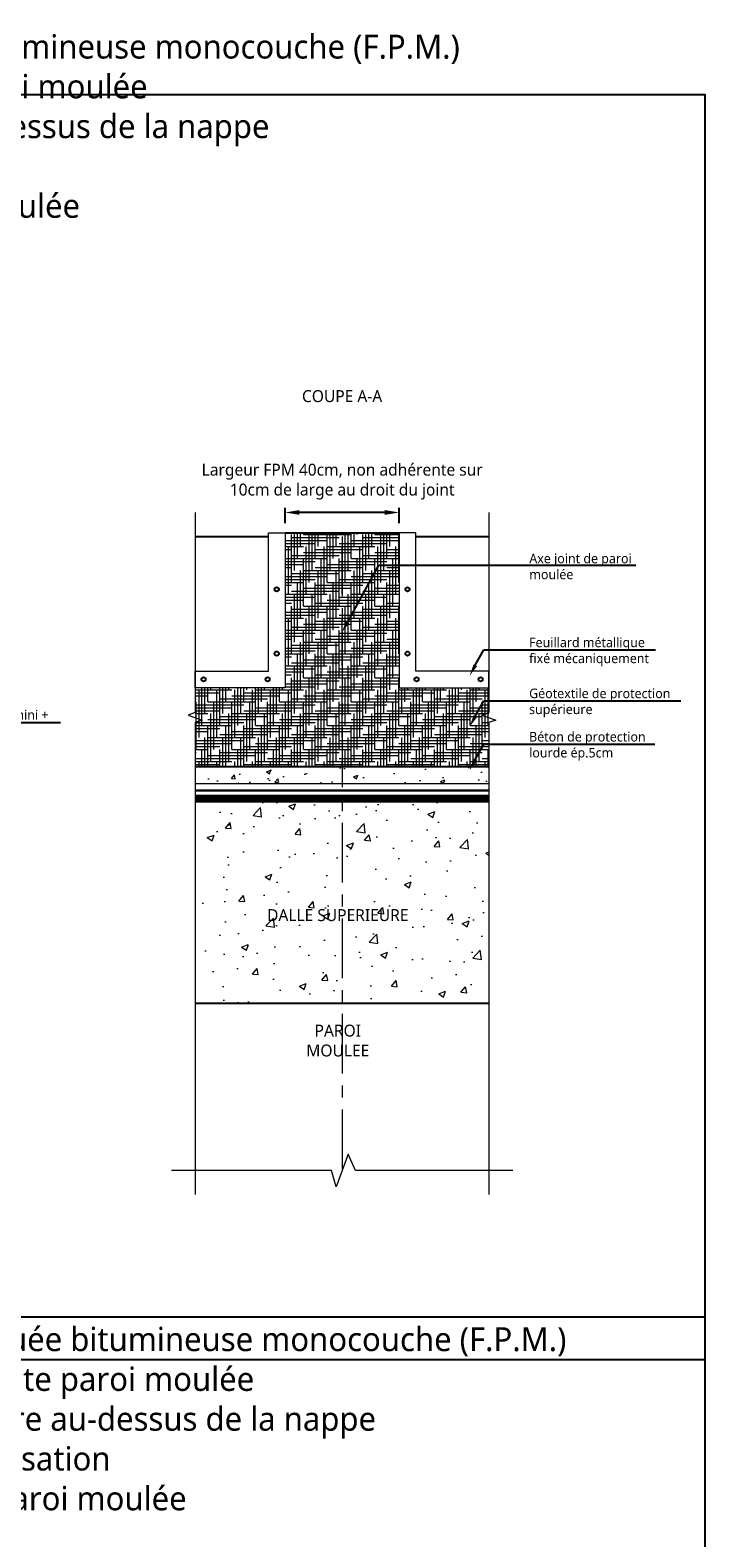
# Model space of a CAD drawing. Header units: millimetres. Extents: x -3314 to 21255525, y -15000 to 1735000.
# Tile 59 of 109: x 23503 to 23644, y 8834 to 9150. Entities that reach past the tile are written whole.
import ezdxf
from ezdxf import colors
from ezdxf.entities.mleader import LeaderData, LeaderLine
from ezdxf.math import Vec2, Vec3

# ---------------------------------------------------------------- set-up
doc = ezdxf.new("R2010")
doc.units = ezdxf.units.MM
doc.linetypes.add('AXES', pattern=[2, 1.25, -0.25, 0.25, -0.25])
doc.linetypes.add('CONTINU', pattern=[0])
for name, color, linetype, lineweight in [('Dessin_AXE', 8, 'Continuous', 5), ('Dessin_HACHURES', 253, 'Continuous', 9), ('SYSTEME_FPM_Enduit EIF', 6, 'Continuous', 9), ("SYSTEME_FPM_Feuille Bitume + enduit d'imperméabilisation", 4, 'Continuous', 9), ('SYSTEME_FPM_GEOTEXTILE de protection', 3, 'ISOLATION', 5), ('SYSTEME_S.E.L', 30, 'Continuous', 9)]:
    doc.layers.add(name, color=color, linetype=linetype, lineweight=lineweight)
for name, color, linetype in [('Dessin_CONTOURS BETON', 7, 'Continuous'), ('Dessin_COTATIONS', 7, 'Continuous'), ('Dessin_TEXTES', 7, 'CONTINU'), ('Matériel_Feuillard-Solin', 40, 'Continuous')]:
    doc.layers.add(name, color=color, linetype=linetype)
doc.layers.add('GEN-_-FMULT', color=210, linetype='Continuous', plot=False)
doc.styles.add('Arial', font='segoeui.ttf')
doc.styles.add('txt-moyen', font='segoeui.ttf')
doc.linetypes.add('ISOLATION', pattern='A,0.0001,-0.1,[134,ltypeshp.shx,S=0.1,R=0,X=-0.1,Y=0],-0.2,[134,ltypeshp.shx,S=0.1,R=180,X=0.1,Y=0],-0.1', length=0.4001)
doc.dimstyles.new('1000F2', dxfattribs={"dimscale": 10, "dimtxt": 0.25, "dimasz": 0.3, "dimexe": 0.2, "dimexo": 0, "dimgap": 0.1, "dimtad": 1, "dimzin": 0, "dimdsep": 46, "dimtxsty": 'txt-moyen', "dimcen": 0.1, "dimclrd": 256, "dimclre": 256, "dimclrt": 256, "dimazin": 0, "dimtfac": 1, "dimtmove": 2, "dimatfit": 3, "dimfxl": 1, "dimtolj": 1, "dimtzin": 0, "dimlwd": -1, "dimlwe": -1, "dimarcsym": 0})

# ---------------------------------------------------------------- blocks, each defined once
blk = doc.blocks.new('*D129')
at = {"layer": 'Defpoints', "color": 0, "transparency": 16777216}
for p in [(23556.24, 9048.95), (23556.24, 9044.71), (23580.15, 9044.71)]:
    blk.add_point(p, dxfattribs=at)
at = {"layer": 'Dessin_COTATIONS', "transparency": 16777216}
for p, q in [((23556.24, 9046.71), (23556.24, 9049.95)), ((23577.15, 9048.95), (23559.24, 9048.95)), ((23580.15, 9046.71), (23580.15, 9049.95))]:
    blk.add_line(p, q, dxfattribs=at)
for points in [[(23559.24, 9049.45), (23559.24, 9048.45), (23556.24, 9048.95)], [(23577.15, 9048.45), (23577.15, 9049.45), (23580.15, 9048.95)]]:
    blk.add_solid(points, dxfattribs=at)
at = {"layer": 'Dessin_COTATIONS', "transparency": 16777216, "insert": (23568.21, 9055.41), "char_height": 2.5, "attachment_point": 5, "style": 'txt-moyen'}
blk.add_mtext('\\A1;Largeur FPM 40cm, non adhérente sur \\P10cm de large au droit du joint ', dxfattribs=at)

msp = doc.modelspace()

# ---------------------------------------------------------------- hatches: boundary and pattern name
at = {"layer": 'Dessin_HACHURES'}
h = msp.add_hatch(dxfattribs=at)
h.set_pattern_fill('AR-CONC', color=256, scale=0.05)
h.set_pattern_definition([(50, (26722.8645, 4786.567), (9.109233, -0.796954), [0.9525, -10.4775]), (355, (26722.8645, 4786.567), (-1.762171, 9.552842), [0.762, -8.38203]), (100.45144, (26723.624, 4786.501), (7.347062, 8.755888), [0.8095, -8.904512]), (46.1842, (26722.864, 4789.107), (13.553952, -2.102116), [1.42875, -15.71625]), (96.63556, (26723.994, 4788.932), (11.870207, 12.371306), [1.21425, -13.35678]), (351.18415, (26722.864, 4789.107), (11.870207, 12.371306), [1.143, -12.572987]), (21, (26724.1345, 4788.472), (7.58072, -5.11326), [0.9525, -10.4775]), (326, (26724.1345, 4788.472), (3.090101, 9.209398), [0.762, -8.382]), (71.45144, (26724.766, 4788.046), (10.670821, 4.096138), [0.8095, -8.904497]), (37.5, (26722.8645, 4786.567), (0.1544302, 4.227752), [0, -8.2804, 0, -8.509, 0, -8.41375]), (7.5, (26722.8645, 4786.567), (3.340983, 5.0090287), [0, -4.8514, 0, -8.0899, 0, -3.20675]), (327.5, (26720.0324, 4786.567), (6.7795298, -0.2864372), [0, -3.175, 0, -9.906, 0, -13.1445]), (317.5, (26718.7624, 4786.567), (7.406459, 1.2713246), [0, -4.1275, 0, -6.5786, 0, -9.3345])])
h.paths.add_polyline_path([(23598.9896, 8995.7489), (23537.4062, 8995.7489), (23537.4062, 8992.103), (23598.9896, 8992.103)])
at = {"layer": 'SYSTEME_FPM_GEOTEXTILE de protection', "linetype": 'CONTINU'}
h = msp.add_hatch(dxfattribs=at)
h.set_pattern_fill('HOUND', color=256, scale=10)
h.set_pattern_definition([(0, (24600.0676, 9784.3162), (2.5, 0.625), [10, -5]), (90, (24600.0676, 9784.3162), (-0.625, -2.5), [10, -5])])
h.paths.add_polyline_path([(23580.1511, 9044.7062), (23556.2446, 9044.7062), (23556.2446, 8995.7489), (23580.1511, 8995.7489)])
h.paths.add_polyline_path([(23556.2446, 9012.244), (23537.4062, 9012.244), (23537.4062, 8995.7489), (23556.2446, 8995.7489)])
h.paths.add_polyline_path([(23598.9896, 9012.244), (23580.1511, 9012.244), (23580.1511, 8995.7489), (23598.9896, 8995.7489)])

# ---------------------------------------------------------------- linework, layer by layer
at = {"layer": 'Defpoints', "linetype": 'Continuous'}
msp.add_lwpolyline([(23244.2455, 8880.5058), (23644.2455, 8880.5058), (23644.2431, 8585.5058), (23244.2455, 8585.5058)], close=True, dxfattribs=at)
at = {"layer": 'Dessin_AXE', "linetype": 'CONTINU', "flags": 128}
for points in [[(23537.4062, 9048.932), (23537.4062, 9007.0467), (23535.9573, 9006.5194), (23538.855, 9005.4647), (23537.4062, 9004.9373), (23537.4062, 8906.1397)], [(23598.9896, 9048.932), (23598.9896, 9007.0467), (23597.5407, 9006.5194), (23600.4384, 9005.4647), (23598.9896, 9004.9373), (23598.9896, 8906.1397)]]:
    msp.add_lwpolyline(points, dxfattribs=at)
at = {"layer": 'Dessin_AXE', "flags": 128}
msp.add_lwpolyline([(23603.9896, 8911.1397), (23570.9815, 8911.1397), (23569.4479, 8914.574), (23566.9479, 8907.7053), (23565.9815, 8911.1397), (23532.4062, 8911.1397)], dxfattribs=at)
at = {"layer": 'Dessin_CONTOURS BETON'}
for p, q in [((23537.4062, 9043.932), (23552.7398, 9043.932)), ((23556.2446, 9044.7062), (23580.1511, 9044.7062)), ((23583.656, 9043.932), (23598.9896, 9043.932)), ((23537.4062, 8946.1956), (23598.9896, 8946.1956))]:
    msp.add_line(p, q, dxfattribs=at)
at = {"layer": 'Dessin_CONTOURS BETON', "linetype": 'CONTINU'}
for p, q in [((23537.4062, 8995.7489), (23598.9896, 8995.7489)), ((23537.4062, 8988.3937), (23598.9896, 8988.3937))]:
    msp.add_line(p, q, dxfattribs=at)
at = {"layer": 'Matériel_Feuillard-Solin', "linetype": 'CONTINU', "lineweight": 9}
for points in [[(23556.2446, 9044.7062), (23556.2446, 9044.7062), (23556.2446, 9012.244), (23537.4062, 9012.244), (23537.4062, 9015.7489), (23552.7398, 9015.7489), (23552.7398, 9015.7489), (23552.7398, 9044.7062), (23556.2446, 9044.7062)], [(23580.1511, 9044.7062), (23580.1511, 9044.7062), (23580.1511, 9012.244), (23598.9896, 9012.244), (23598.9896, 9015.7489), (23583.656, 9015.7489), (23583.656, 9015.7489), (23583.656, 9044.7062), (23580.1511, 9044.7062)]]:
    msp.add_lwpolyline(points, dxfattribs=at)
at = {"layer": 'Matériel_Feuillard-Solin', "linetype": 'CONTINU'}
for centre in [(23554.4922, 9032.8441), (23581.9035, 9032.8441), (23554.4922, 9019.4003), (23581.9035, 9019.4003), (23539.1494, 9013.9965), (23552.5932, 9013.9965), (23583.8025, 9013.9965), (23597.2463, 9013.9965)]:
    msp.add_circle(centre, 0.4425, dxfattribs=at)
at = {"layer": 'SYSTEME_FPM_Enduit EIF', "ltscale": 0.1, "const_width": 0.2}
msp.add_lwpolyline([(23537.4062, 8988.3937), (23598.9896, 8988.3937)], dxfattribs=at)
at = {"layer": "SYSTEME_FPM_Feuille Bitume + enduit d'imperméabilisation", "ltscale": 0.1, "const_width": 1}
msp.add_lwpolyline([(23598.9896, 8989.1812), (23537.4062, 8989.1812)], dxfattribs=at)
at = {"layer": "SYSTEME_FPM_Feuille Bitume + enduit d'imperméabilisation", "linetype": 'CONTINU', "ltscale": 10}
for points in [[(23598.9896, 8989.6812), (23537.4062, 8989.6812)], [(23598.9896, 8988.6812), (23537.4062, 8988.6812)]]:
    msp.add_lwpolyline(points, dxfattribs=at)
at = {"layer": 'SYSTEME_FPM_GEOTEXTILE de protection', "linetype": 'ISOLATION', "flags": 128}
msp.add_lwpolyline([(23598.9896, 8992.103), (23537.4062, 8992.103)], dxfattribs=at)
at = {"layer": 'SYSTEME_S.E.L', "ltscale": 0.2}
msp.add_lwpolyline([(23537.4062, 8990.7042, 0.5, 0.5, 0), (23598.9896, 8990.7042, 0, 0, 0)], format="xyseb", dxfattribs=at)

# ---------------------------------------------------------------- texts
at = {"layer": 'Dessin_TEXTES', "insert": (23568.1979, 9073.2979), "char_height": 2.5, "width": 37.703971, "attachment_point": 5, "style": 'txt-moyen', "bg_fill": 2}
msp.add_mtext('COUPE A-A', dxfattribs=at)
at = {"layer": 'Dessin_TEXTES', "char_height": 2.5, "width": 32.960576, "attachment_point": 5, "style": 'txt-moyen', "bg_fill": 3, "box_fill_scale": 1.5, "bg_fill_color": 9, "bg_fill_true_color": 13158600, "bg_fill_transparency": 16137228}
for s, insert in [('DALLE SUPERIEURE', (23567.288, 8964.6159)), ('PAROI\\PMOULEE', (23567.288, 8938.3457))]:
    msp.add_mtext(s, dxfattribs=dict(at, insert=insert))
at = {"layer": 'GEN-_-FMULT', "char_height": 5, "attachment_point": 2, "style": 'Arial'}
for s, insert, width in [('Etanchéité Dalle de couverture - Feuille préfabriquée bitumineuse monocouche (F.P.M.) \\PRaccord sur arase super haute paroi moulée \\PArase inférieure de la dalle supérieure au-dessus de la nappe \\PAvec imperméabilisation\\PAu droit des joints de paroi moulée', (23459.594, 9149.0041), 406), ('Etanchéité Dalle de couverture - Feuille préfabriquée bitumineuse monocouche (F.P.M.) \\PRaccord sur arase super haute paroi moulée \\PArase inférieure de la dalle supérieure au-dessus de la nappe \\PSans imperméabilisation\\PAu droit des joints de paroi moulée', (23481.9377, 8878.331), 524)]:
    msp.add_mtext(s, dxfattribs=dict(at, insert=insert, width=width))

# ---------------------------------------------------------------- leaders
at = {"layer": 'Dessin_TEXTES'}
ml = msp.add_multileader_mtext('Standard', dxfattribs=at)
ml.set_content('Axe joint de paroi\\Pmoulée', color=256, style='txt-moyen')
ml.set_leader_properties(linetype='ByLayer', lineweight=-1)
ml.build(insert=Vec2(0, 0))
ml.multileader.update_dxf_attribs({"text_left_attachment_type": 6, "text_right_attachment_type": 6, "dogleg_length": 7.5, "arrow_head_size": 2.5})
ctx = ml.context
ctx.base_point, ctx.char_height, ctx.arrow_head_size, ctx.plane_origin = Vec3(23605.4398, 9037.913), 2, 2.5, Vec3(23556.8775, 9039.2137)
ctx.left_attachment, ctx.right_attachment = 6, 6
notes = []
notes.append((ctx, [(0, (1, 1, 0), (23575.914, 9037.913), (1, 0), 29.5258, [(0, [(23568.1587, 9023.8728)], 0, [])])]))
ctx.mtext.insert, ctx.mtext.flow_direction = Vec3(23607.4398, 9040.313), 5
ml = msp.add_multileader_mtext('Standard', dxfattribs=at)
ml.set_content('Feuillard métallique \\Pfixé mécaniquement', color=256, style='txt-moyen')
ml.set_leader_properties(linetype='ByLayer', lineweight=-1)
ml.build(insert=Vec2(0, 0))
ml.multileader.update_dxf_attribs({"text_left_attachment_type": 6, "text_right_attachment_type": 6, "dogleg_length": 7.5, "arrow_head_size": 2.5})
ctx = ml.context
ctx.base_point, ctx.char_height, ctx.arrow_head_size, ctx.plane_origin = Vec3(23605.4014, 9020.1837), 2, 2.5, Vec3(23578.8649, 9021.4844)
ctx.left_attachment, ctx.right_attachment = 6, 6
notes.append((ctx, [(0, (1, 1, 0), (23597.9014, 9020.185), (1, 0), 7.5, [(0, [(23594.9187, 9014.7487)], 0, [])])]))
ctx.mtext.insert, ctx.mtext.flow_direction = Vec3(23607.4014, 9022.739), 5
ml = msp.add_multileader_mtext('Standard', dxfattribs=at)
ml.set_content('Géotextile de protection \\Psupérieure', color=256, style='txt-moyen')
ml.set_leader_properties(linetype='ByLayer', lineweight=-1)
ml.build(insert=Vec2(0, 0))
ml.multileader.update_dxf_attribs({"text_left_attachment_type": 6, "text_right_attachment_type": 6, "dogleg_length": 7.5, "arrow_head_size": 2.5})
ctx = ml.context
ctx.base_point, ctx.char_height, ctx.arrow_head_size, ctx.plane_origin = Vec3(23605.4014, 9009.5109), 2, 2.5, Vec3(23578.8649, 9010.8116)
ctx.left_attachment, ctx.right_attachment = 6, 6
notes.append((ctx, [(0, (1, 1, 0), (23597.9014, 9009.5122), (1, 0), 7.5, [(0, [(23594.9187, 9004.0759)], 0, [])])]))
ctx.mtext.insert, ctx.mtext.flow_direction = Vec3(23607.4014, 9012.0662), 5
ml = msp.add_multileader_mtext('Standard', dxfattribs=at)
ml.set_content("Drain d'évacuation diamètre 15cm mini +\\Pgéotextile en point bas de la dalle", color=256, style='txt-moyen')
ml.set_leader_properties(linetype='ByLayer', lineweight=-1)
ml.build(insert=Vec2(0, 0))
ml.multileader.update_dxf_attribs({"text_left_attachment_type": 6, "text_right_attachment_type": 6, "dogleg_length": 7.5, "arrow_head_size": 2.5})
ctx = ml.context
ctx.base_point, ctx.char_height, ctx.arrow_head_size, ctx.plane_origin = Vec3(23454.3021, 9004.9795), 2, 2.5, Vec3(23425.6202, 8994.5659)
ctx.left_attachment, ctx.right_attachment = 6, 6
notes.append((ctx, [(0, (1, 1, 0), (23446.8021, 9004.9815), (1, 0), 7.5, [(0, [(23369.2917, 8999.0428)], 0, [])])]))
ctx.mtext.insert, ctx.mtext.flow_direction = Vec3(23456.3021, 9007.5675), 5
ml = msp.add_multileader_mtext('Standard', dxfattribs=at)
ml.set_content('Béton de protection \\Plourde ép.5cm', color=256, style='txt-moyen')
ml.set_leader_properties(linetype='ByLayer', lineweight=-1)
ml.build(insert=Vec2(0, 0))
ml.multileader.update_dxf_attribs({"text_left_attachment_type": 6, "text_right_attachment_type": 6, "dogleg_length": 7.5, "arrow_head_size": 2.5})
ctx = ml.context
ctx.base_point, ctx.char_height, ctx.arrow_head_size, ctx.plane_origin = Vec3(23605.4014, 9000.43), 2, 2.5, Vec3(23578.8649, 9001.7307)
ctx.left_attachment, ctx.right_attachment = 6, 6
notes.append((ctx, [(0, (1, 1, 0), (23597.9014, 9000.4312), (1, 0), 7.5, [(0, [(23594.9187, 8994.9949)], 0, [])])]))
ctx.mtext.insert, ctx.mtext.flow_direction = Vec3(23607.4014, 9002.9852), 5
for ctx, leaders in notes:
    for number, flags, end, landing, length, lines in leaders:
        leader = LeaderData()
        leader.index, (leader.has_last_leader_line, leader.has_dogleg_vector, leader.attachment_direction) = number, flags
        leader.last_leader_point, leader.dogleg_vector, leader.dogleg_length = Vec3(end), Vec3(landing), length
        for number, points, colour, breaks in lines:
            line = LeaderLine()
            line.index, line.vertices, line.color, line.breaks = number, Vec3.list(points), colors.encode_raw_color(colour), breaks
            leader.lines.append(line)
        ctx.leaders.append(leader)

# ---------------------------------------------------------------- next in the draw order: hatches: boundary and pattern name
at = {"layer": 'Dessin_HACHURES'}
h = msp.add_hatch(dxfattribs=at)
h.set_pattern_fill('CONCRETE2', color=256)
h.set_pattern_definition([(50, (26722.864, 3486.566), (14.574727, -1.275123), [1.524, -16.764]), (355, (26722.864, 3486.566), (-2.819427, 15.284544), [1.2192, -13.4112]), (100.4514, (26724.079, 3486.46), (11.75531, 14.00941), [1.2952, -14.247208]), (46.1842, (26722.864, 3490.63), (21.68634, -3.363346), [2.286, -25.146]), (96.6356, (26724.672, 3490.35), (18.992346, 19.794075), [1.9428, -21.37081]), (351.1842, (26722.864, 3490.63), (18.99233, 19.79409), [1.8288, -20.1168]), (21, (26724.896, 3489.614), (12.129151, -8.181216), [1.524, -16.764]), (326, (26724.896, 3489.614), (4.944168, 14.73505), [1.2192, -13.4112]), (71.4514, (26725.907, 3488.932), (17.073324, 6.55382), [1.2952, -14.247208]), (37.5, (26722.8645, 3486.566), (0.2470883, 6.764403), [0, -13.24864, 0, -13.6144, 0, -13.462]), (7.5, (26722.8645, 3486.566), (5.345573, 8.014446), [0, -7.76224, 0, -12.94384, 0, -5.1308]), (327.5, (26718.333, 3486.566), (10.847272, -0.458315), [0, -5.08, 0, -15.8496, 0, -21.0312]), (317.5, (26716.301, 3486.566), (11.850343, 2.034133), [0, -6.604, 0, -10.52576, 0, -14.9352])])
h.paths.add_polyline_path([(23598.9896, 8988.3937), (23537.4062, 8988.3937), (23537.4062, 8946.1956), (23598.9896, 8946.1956)])

# ---------------------------------------------------------------- next in the draw order: linework, layer by layer
at = {"layer": 'Defpoints', "linetype": 'Continuous'}
msp.add_lwpolyline([(23244.248, 9136.5058), (23644.248, 9136.5058), (23644.2455, 8871.5058), (23244.248, 8871.5058)], close=True, dxfattribs=at)
at = {"layer": 'Dessin_AXE', "linetype": 'AXES', "ltscale": 10}
msp.add_lwpolyline([(23568.1979, 9043.932), (23568.1979, 8911.1397)], dxfattribs=at)

# ---------------------------------------------------------------- next in the draw order: dimensions: what is measured, and where the dimension line sits
at = {"layer": 'Dessin_COTATIONS'}
dim = msp.add_linear_dim(base=(23556.2446, 9048.9458), p1=(23580.1511, 9044.7062), p2=(23556.2446, 9044.7062), text='Largeur FPM 40cm, non adhérente sur \\P10cm de large au droit du joint ', dimstyle='1000F2', override={"dimexe": 0.1, "dimexo": 0.2}, dxfattribs=at)
dim.commit()
dim.dimension.update_dxf_attribs({"geometry": '*D129', "text_midpoint": (23568.2122, 9055.4135), "dimtype": 160})

doc.saveas('drawing.dxf')
